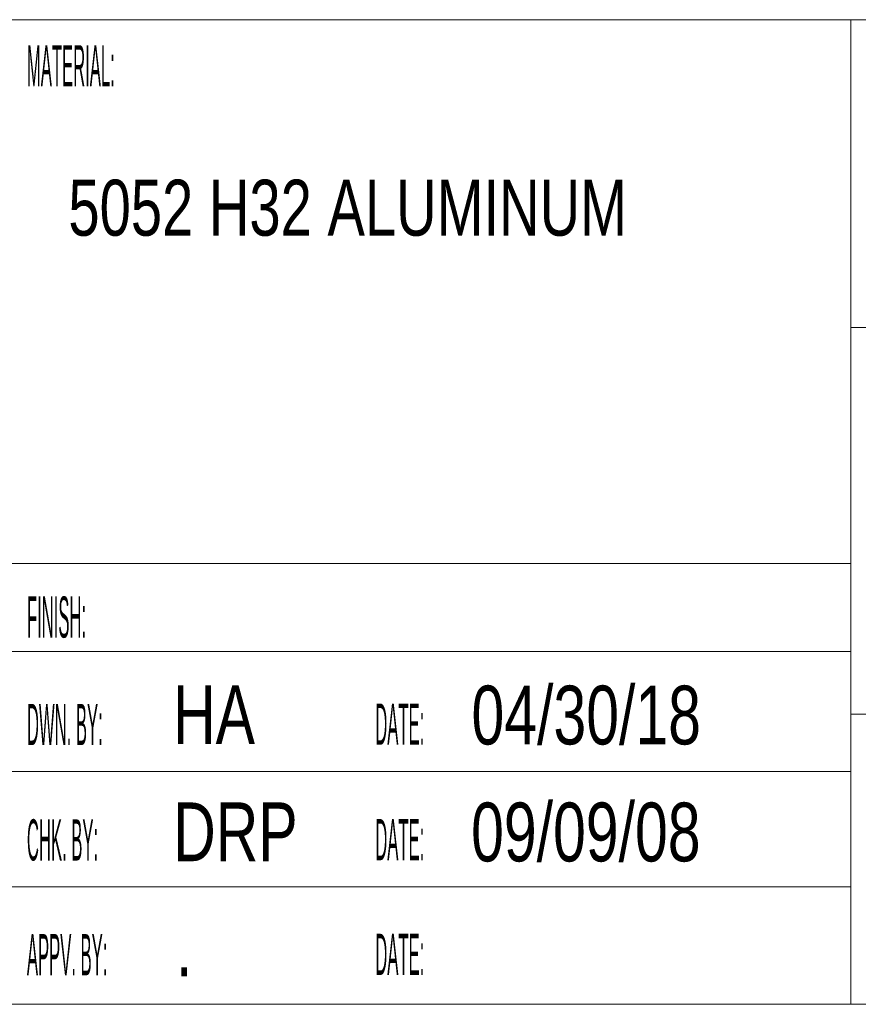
# Model space of a CAD drawing. Header units: inches. Extents: x 0 to 70.1, y 0 to 32.
# Tile 17 of 19: x 59.7 to 63.5, y 0 to 4.4. Entities that reach past the tile are written whole.
import ezdxf

# ---------------------------------------------------------------- set-up
doc = ezdxf.new("R2010")
doc.units = ezdxf.units.IN
doc.header["$LTSCALE"] = 4
doc.header["$MEASUREMENT"] = 0
doc.layers.add('BORDER', color=7, linetype='Continuous')
doc.styles.add('SLDTEXTSTYLE0', font='TXT', dxfattribs={"width": 0.75})
doc.styles.add('SLDTEXTSTYLE2', font='TXT', dxfattribs={"width": 0.3025})

msp = doc.modelspace()

# ---------------------------------------------------------------- linework, layer by layer
at = {"layer": 'BORDER', "linetype": 'Continuous', "lineweight": 18}
for p, q in [((69.92870898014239, 4.396875), (48.92870898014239, 4.396875)), ((63.4363024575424, 0), (63.4363024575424, 4.396875)), ((63.4363024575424, 3.0223040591), (69.92870898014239, 3.0223040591)), ((63.4363024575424, 1.96875), (59.69120898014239, 1.96875)), ((59.69120898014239, 1.575), (63.4363024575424, 1.575)), ((63.4363024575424, 1.2950540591), (69.92870898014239, 1.2950540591)), ((63.4363024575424, 1.0395), (59.69120898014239, 1.0395)), ((63.4363024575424, 0.5249999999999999), (59.69120898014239, 0.5249999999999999)), ((27.92870898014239, 0), (69.92870898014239, 0))]:
    msp.add_line(p, q, dxfattribs=at)

# ---------------------------------------------------------------- texts
at = {"layer": 'BORDER', "linetype": 'Continuous', "lineweight": 0, "attachment_point": 1}
for s, insert, char_height, style in [('MATERIAL:', (59.75683398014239, 4.2827802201), 0.18375, 'SLDTEXTSTYLE2'), ('5052 H32 ALUMINUM', (59.9419243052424, 3.6822572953), 0.25, 'SLDTEXTSTYLE0'), ('FINISH:', (59.75683398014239, 1.8212300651), 0.18375, 'SLDTEXTSTYLE2'), ('HA', (60.4094806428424, 1.4248964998), 0.2625, 'SLDTEXTSTYLE0'), ('04/30/18', (61.7420761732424, 1.4230071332), 0.2625, 'SLDTEXTSTYLE0'), ('DWN. BY:', (59.75683398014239, 1.3417807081), 0.18375, 'SLDTEXTSTYLE2'), ('DATE:', (61.31249339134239, 1.3429468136), 0.18375, 'SLDTEXTSTYLE2'), ('DRP', (60.40991916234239, 0.9014940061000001), 0.2625, 'SLDTEXTSTYLE0'), ('09/09/08', (61.7404329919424, 0.9006826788), 0.2625, 'SLDTEXTSTYLE0'), ('CHK. BY:', (59.75683398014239, 0.8259300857), 0.18375, 'SLDTEXTSTYLE2'), ('DATE:', (61.31249339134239, 0.8272962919), 0.18375, 'SLDTEXTSTYLE2'), ('APPV. BY:', (59.75683398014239, 0.3135019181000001), 0.18375, 'SLDTEXTSTYLE2'), ('DATE:', (61.31249339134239, 0.3150328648), 0.18375, 'SLDTEXTSTYLE2'), ('.', (60.4227206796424, 0.3867411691), 0.2625, 'SLDTEXTSTYLE0')]:
    msp.add_mtext(s, dxfattribs=dict(at, insert=insert, char_height=char_height, style=style))

doc.saveas('drawing.dxf')
